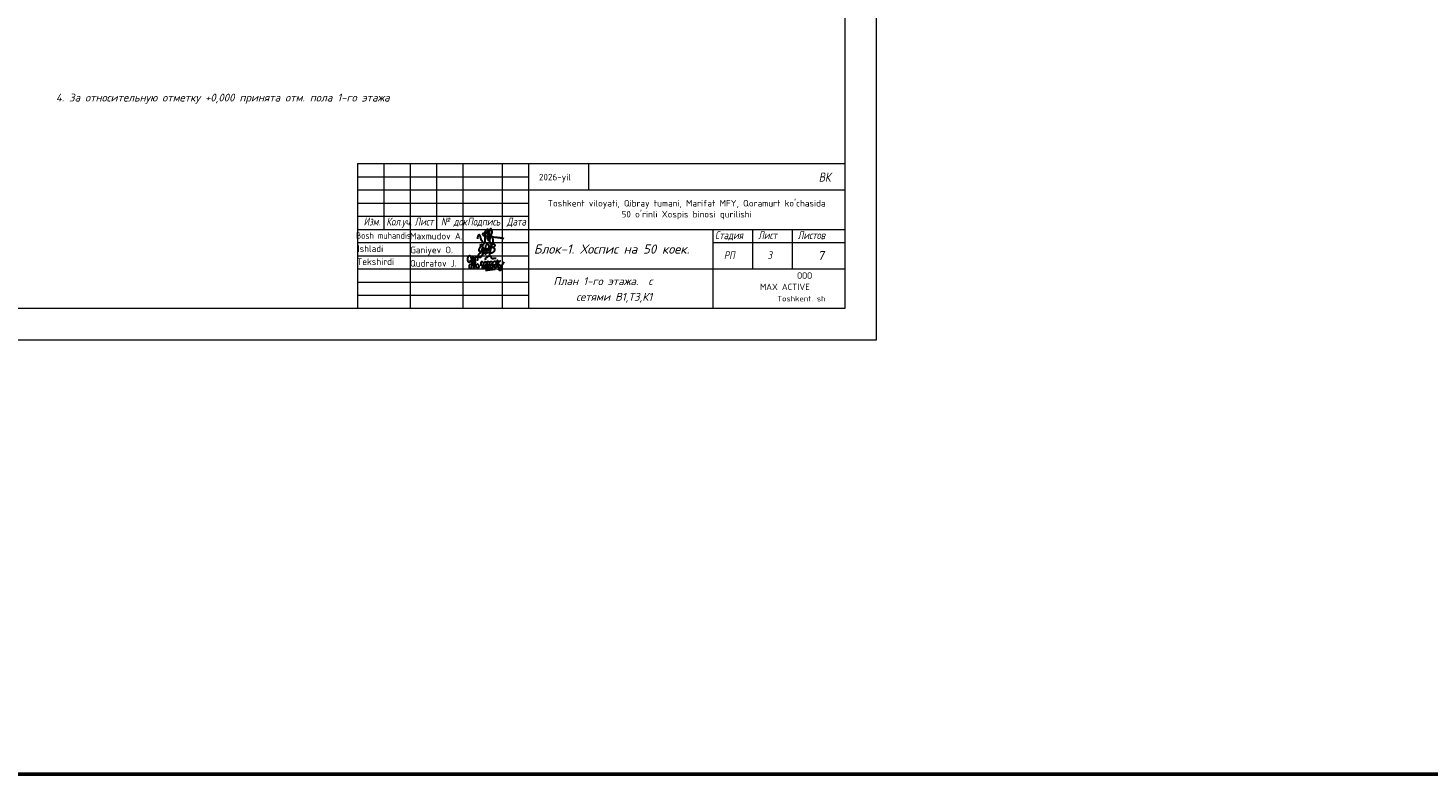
# Model space of a CAD drawing. Extents: x -4445 to 1909585, y 1860 to 289234.
# Tile 53 of 110: x 405214 to 458357, y 169339 to 197664. Entities that reach past the tile are written whole.
import ezdxf
from ezdxf.enums import TextEntityAlignment as Align

# ---------------------------------------------------------------- set-up
doc = ezdxf.new("R2010")
doc.units = 0
doc.header["$LTSCALE"] = 0.5
doc.header["$MEASUREMENT"] = 0
doc.layers.get('0').update_dxf_attribs({"linetype": 'CONTINUOUS', "lineweight": 18})
doc.layers.add('ВК', color=7, linetype='CONTINUOUS', lineweight=25)
doc.styles.add('COMPLEX', font='isocpeur.ttf')
doc.styles.add('GOST', font='isocpeur.ttf')
doc.styles.add('Isocpeur', font='isocpeui.ttf', dxfattribs={"height": 250})
doc.styles.add('style1', font='isocpeui.ttf', dxfattribs={"height": 80})
doc.styles.add('ГОСТ', font='isocpeur.ttf', dxfattribs={"oblique": 15})
doc.styles.add('Констр', font='isocpeui.ttf')

# ---------------------------------------------------------------- blocks, each defined once
blk = doc.blocks.new('A$C4c4061ee')
at = {"color": 184, "lineweight": 30}
blk.add_spline([(-39.7, -7.1), (-36.8, 4), (-34, 7.9), (-31.2, -0.1), (-24.1, -16.2), (-16.7, -23.5), (-13.9, -23.5), (-12.5, -17.9), (-12.5, 12.7), (-8.3, 24.8), (-4.4, 27), (-3.4, 21.4), (-5.7, 12.9), (-4.4, 8), (-4.4, -10), (-2, -12.6), (3.3, -10), (9.6, 6.1), (12.6, 19.5), (7.6, 28.9), (4.7, 26.6), (2.4, 16.6), (1.1, -1.2), (2.9, -14.2), (6.8, -24.8), (10.9, -24.8), (15, -21.3), (16.5, -17.2), (16.5, -9.9), (12, 2), (5.9, 7.4), (-2.7, 10.3), (-10, 12.1), (-17, 12.1), (-21.5, 11.2), (-22.5, 7.7), (-20, 5.4), (-14, 3.7), (-0.7, 1.8), (11, 0.5), (22.2, -1.2), (37.6, -2.6), (43.5, -3.6), (49.3, -4.5), (54.9, -6.4)], degree=3, dxfattribs=at)
blk = doc.blocks.new('Odil Ganiyev')
at = {"color": 184, "lineweight": 30}
for points, knots in [([(278093, -189111), (278063, -189124), (277979, -189180), (277976, -189469), (278121, -189357), (278159, -189260), (278167, -189222)], [0, 0, 0, 0, 84.01965, 319.3343, 434.006974, 519.963926, 519.963926, 519.963926, 519.963926]), ([(278167, -189222), (278181, -189151), (278171, -189084), (278111, -189103), (278093, -189111)], [526.826092, 526.826092, 526.826092, 526.826092, 665.559085, 706.396126, 706.396126, 706.396126, 706.396126]), ([(278396, -189316), (278466, -189243), (278495, -189145), (278487, -189009), (278378, -188944), (278332, -188998), (278319, -189020), (278305, -189050), (278280, -189134), (278300, -189288), (278388, -189386)], [0, 0, 0, 0, 210.331661, 341.544209, 437.993539, 521.209993, 521.209993, 521.209993, 602.643394, 823.015149, 823.015149, 823.015149, 823.015149]), ([(278617, -189118), (278680, -189058), (278780, -189127), (278817, -189262), (278675, -189400), (278595, -189412), (278531, -189410)], [498.211239, 498.211239, 498.211239, 498.211239, 560.962433, 628.560844, 789.184895, 992.203079, 992.203079, 992.203079, 992.203079]), ([(278604, -188939), (278630, -188908), (278658, -188890), (278746, -188897), (278776, -188980), (278743, -189054), (278691, -189101), (278617, -189118)], [0, 0, 0, 0, 59.301687, 137.83445, 232.671471, 306.955654, 371.443461, 371.443461, 371.443461, 371.443461])]:
    blk.add_open_spline(points, degree=3, knots=knots, dxfattribs=at)
for points in [[(278174, -189155), (278173, -189633), (278135, -189699), (278036, -189702), (278008, -189605), (278074, -189469), (278128, -189405), (278218, -189288)], [(278009, -189095), (278081, -189029), (278139, -189055), (278204, -188993)], [(278218, -189288), (278220, -189298), (278251, -189229), (278258, -189294), (278315, -189206), (278295, -189231), (278320, -189288), (278380, -189198), (278355, -189239), (278384, -189286), (278449, -189192), (278428, -189223), (278438, -189281), (278515, -189197), (278494, -189208), (278505, -189282), (278604, -188932), (278563, -189514)], [(278213, -189509), (278316, -189388), (278340, -189483), (278421, -189425), (278521, -189382)]]:
    blk.add_spline(points, degree=3, dxfattribs=at)
blk = doc.blocks.new('A$C77aec0c1')
at = {"color": 184, "lineweight": 30}
for points in [[(-78.4, 25.2), (-78.4, 19.8), (-80.1, 15.4), (-82.7, 15.2), (-85.9, 18.3), (-87.6, 24.6), (-87.6, 33.5), (-85.8, 41.5), (-83.2, 44.9), (-79.5, 45.3), (-74.8, 37.3), (-71.4, 24), (-70.3, 12.8), (-70.6, 1.9), (-72.5, -8.2), (-74.5, -11.9), (-76.7, -12.4), (-79.3, -9.8), (-81.1, -2.5), (-80.5, 2.8), (-78.6, 6.3), (-76.3, 8.1), (-74.2, 8.6)], [(-70.3, 8.8), (-64.2, 15.4), (-63.4, 26), (-64.7, 36.5), (-65.8, 41.1), (-66, 40.4), (-65.4, 38.6), (-63.9, 30.6), (-63.4, 26), (-62.4, 17.4), (-61.3, 7.7), (-60.5, -1.3), (-59.7, -9.1), (-59.2, -11.6), (-59.5, -10.3), (-59.8, -8.8), (-61, 4.4), (-61.6, 9.7), (-62.2, 15.2), (-62.4, 16.8), (-60.5, 15), (-58.2, 15.7), (-56.6, 21.2), (-56.7, 31.2), (-55.8, 37.1), (-53.2, 40), (-50, 39.7), (-45.9, 34.7), (-45.4, 29.7), (-46.3, 25.7), (-48.8, 25), (-50.3, 25.3)], [(-56.6, 20.3), (-55.7, 12.4), (-53.4, 2), (-50.9, -4.5), (-47.7, -7.4), (-43.4, -8.2), (-40.2, -6.5), (-38.7, -1.4), (-39.6, 2.9), (-41.5, 6), (-44.2, 7.7), (-47, 7.2), (-47.6, 5.7)], [(-30.4, 1), (-29.8, 17.4), (-28.4, 20.1), (-25.6, 19.9), (-20.5, 13.6), (-18.9, 4.6), (-17.5, -7.1), (-18.5, -11.1), (-21.9, -11.5), (-24, -7.9), (-23.3, -0.6), (-20.4, 7.3), (-17, 14), (-13.9, 18.7), (-9.6, 18.3), (-6.3, 10.9), (-5, -2.4), (-5, -8.8), (-9, -10.1), (-12.3, -6.5), (-11.2, 0.2), (-8.3, 6.3), (-6.9, 12.8), (-4.7, 17.9), (-0.2, 20.5), (4.2, 17.9), (6, 9.7), (7.1, 1), (7.6, -6.8), (4.7, -8.8), (0.1, -8.1), (-0.1, -1.4), (3.2, 6.9), (7.8, 15.8), (10.6, 19.9), (16, 19.6), (19.3, 13.2), (20.4, 0.9), (19.5, -6.1), (16.8, -9.2), (13.6, -8.5), (11.7, -1), (15.1, 6.9), (19.9, 14.2), (24.4, 19.9), (31, 21.1), (35, 14.6), (36.2, 0.9), (34.1, -5.6), (29.3, -6.4), (26.9, -3.5), (30.5, 6.3), (35.4, 12.4), (39.7, 19.3), (40.4, 25.2), (40.7, 24.3), (43.9, -4.9), (43.8, -3.9), (42.9, 9.7), (43.1, 12.5), (45.5, 16.5), (50.4, 21.1), (52.2, 22.2), (51.2, 21.8)], [(-10.4, 26.1), (-11.3, 30.7), (-5.9, 37.4), (1.2, 43.5), (6.2, 44.3), (10.3, 42.2), (12.4, 38), (15, 34.5), (18.4, 33), (24.9, 33.5), (29.4, 34.6), (33.6, 34.4), (35.1, 34)], [(42.9, 10.8), (45.1, 7.7), (48.3, 5.7), (51.7, 3.7), (54.9, -0.4), (57.8, -5.8), (58.9, -10.7), (58.5, -15.5), (56.8, -17.9), (52, -18.5), (48.4, -18.1), (46.1, -15.6), (45.8, -12.6), (48.1, -9.4), (51.1, -6.3), (54.5, -2.6), (57.9, 1), (62.2, 6.3), (66.5, 12.8), (69.8, 17.8)], [(-11.8, -17.3), (-2.7, -17.5), (7.9, -15.9), (17.6, -14.8), (25.1, -13.1), (30.9, -13.1)]]:
    blk.add_spline(points, degree=3, dxfattribs=at)

msp = doc.modelspace()

# ---------------------------------------------------------------- linework, layer by layer
for p, q in [((417716.259, 192514.276), (436216.259, 192514.276)), ((417716.259, 192514.276), (417716.259, 187014.276)), ((418716.259, 192514.276), (418716.259, 190014.276)), ((419716.259, 192514.276), (419716.259, 187014.276)), ((420716.259, 192514.276), (420716.259, 190014.276)), ((421716.259, 192514.276), (421716.259, 187014.276)), ((423216.259, 192514.276), (423216.259, 187014.276)), ((424216.259, 192514.276), (424216.259, 187014.276)), ((417716.259, 192014.276), (424216.259, 192014.276)), ((417716.259, 191514.276), (436216.259, 191514.276)), ((417716.259, 191014.276), (424216.259, 191014.276)), ((417716.259, 190514.276), (424216.259, 190514.276)), ((417716.259, 190014.276), (436216.259, 190014.276)), ((431216.259, 190014.276), (431216.259, 187014.276)), ((432716.259, 190014.276), (432716.259, 188514.276)), ((434216.259, 190014.276), (434216.259, 188514.276)), ((417716.259, 189514.276), (424216.259, 189514.276)), ((431216.259, 189514.276), (436216.259, 189514.276)), ((417716.259, 189014.276), (424216.259, 189014.276)), ((417716.259, 188514.276), (436216.259, 188514.276)), ((417716.259, 188014.276), (424216.259, 188014.276)), ((417716.259, 187514.276), (424216.259, 187514.276))]:
    msp.add_line(p, q)
for points in [[(318616.259, 185814.276), (318616.259, 269814.276), (437416.259, 269814.276), (437416.259, 185814.276)], [(322616.259, 187014.276), (322616.259, 268614.276), (436216.259, 268614.276), (436216.259, 187014.276)]]:
    msp.add_lwpolyline(points, close=True)
msp.add_lwpolyline([(426485.649, 192514.276), (426485.649, 191514.276)])
at = {"layer": 'ВК', "color": 3, "lineweight": 53, "ltscale": 200}
msp.add_lwpolyline([(118941.7, 169339.3), (1002524.1, 169339.3), (1002524.1, 289233.7), (118941.7, 289233.7)], close=True, dxfattribs=at)

# ---------------------------------------------------------------- block references
for name, p, xscale, yscale, zscale in [('A$C4c4061ee', (422699.137, 189738.115), 10.45975922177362, 10.45975922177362, 10.45975922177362), ('A$C77aec0c1', (422681.385, 188624.739), 8.776011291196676, 8.776011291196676, 8.776011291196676)]:
    msp.add_blockref(name, p, dxfattribs=dict(xscale=xscale, yscale=yscale, zscale=zscale))
at = {"xscale": 0.7326778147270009, "yscale": 0.7326778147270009, "zscale": 0.7326778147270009, "rotation": 351.5695638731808}
msp.add_blockref('Odil Ganiyev', (241191.823, 356314.443), dxfattribs=at)

# ---------------------------------------------------------------- texts
at = {"lineweight": -3, "style": 'Констр'}
msp.add_text('4. За относительную отметку +0,000 принята отм. пола 1-го этажа ', height=297, dxfattribs=at).set_placement((406273.915, 194872.347))
at = {"color": 0, "linetype": 'Continuous', "lineweight": -2, "style": 'COMPLEX'}
for s, p in [('2026-yil', (425215.787, 192002.756)), ('Ishladi', (418211.343, 189284.438)), ('Tekshirdi', (418409.619, 188791.506))]:
    msp.add_text(s, height=250, dxfattribs=at).set_placement(p, align=Align.MIDDLE_CENTER)
at = {"style": 'style1', "width": 0.8}
for s, height, p in [('ВК', 350, (435230.754, 191825.81)), ('Изм.', 300, (417953.401, 190163.842)), ('Кол.уч.', 300, (418818.007, 190163.842)), ('Лист', 300, (419887.941, 190163.842)), ('№ док', 300, (420891.5, 190163.842)), ('Подпись', 300, (421891.5, 190163.842)), ('Дата', 300, (423391.5, 190163.842)), ('Стадия', 300, (431294.28, 189646.13)), ('Лист', 300, (432930.894, 189646.13)), ('Листов', 300, (434430.894, 189646.13)), ('3', 300, (433288.865, 188886.79)), ('РП', 300, (431630.925, 188886.903))]:
    msp.add_text(s, height=height, dxfattribs=at).set_placement(p)
at = {"color": 0, "linetype": 'Continuous', "lineweight": -2, "style": 'COMPLEX', "width": 0.85}
msp.add_text('Bosh muhandis', height=250, dxfattribs=at).set_placement((418707.606, 189783.369), align=Align.MIDDLE_CENTER)
at = {"color": 0, "linetype": 'Continuous', "lineweight": -2, "style": 'COMPLEX'}
for s, p in [('Maxmudov A.', (419716.883, 189637.841)), ('Ganiyev O.', (419725.637, 189112.13)), ('Qudratov J.', (419716.883, 188604.795))]:
    msp.add_text(s, height=250, dxfattribs=at).set_placement(p)
at = {"color": 7, "lineweight": 50, "style": 'ГОСТ', "oblique": 15}
msp.add_text('Блок-1. Хоспис на 50 коек.', height=350, dxfattribs=at).set_placement((424415.344, 189096.081))
for s, height, style, p in [('7', 342, 'Констр', (435181.271, 188852.692)), ('ООО', 243.5316, 'COMPLEX', (434408.127, 188143.214)), ('MAX ACTIVE', 243.5316, 'COMPLEX', (433000.338, 187711.963))]:
    msp.add_text(s, height=height, dxfattribs=dict(style=style)).set_placement(p)
at = {"ltscale": 100, "style": 'COMPLEX'}
msp.add_text('Toshkent. sh', height=206.66704, dxfattribs=at).set_placement((435486.338, 187283.765), align=Align.RIGHT)
at = {"ltscale": 100, "insert": (152636, 214359.8), "char_height": 250, "width": 19702, "attachment_point": 1, "line_spacing_factor": 0.85, "style": 'GOST'}
msp.add_mtext('\\pi1800;Проект разработан на основании чертежей АС и расстановки технологического оборудования, с учетом требований соответствующих нормативных документов, задания на проектирования и технических условий №270/4-1729  от 16.06.2023 года, выданных АО "Тошкент шахар сув таъминоты"\\PИсходные данные:\\P\\pi0;^I^I^IТехническо-экономические показатели:\\P1.^I Площадь застройки -{\\fISOCPEUR|b0|i1|c204|p34;2852,84}  м2\\P2.^IСтроительный объём  -20360.80 м3\\P3.^IПросадочность - I типа\\P4.^IСейсмичность - 8 баллов\\P^I^I^IПожарная безопасность:\\P1.^IКласс ответственности здания......................................................II\\P2.^IСтепень огнестойкости здания......................................................II\\P3.^IКласс по функциональной пожарной опасности.....................Ф1.1\\P\\pi1800;Проектом предусмотрено строительство системы водоснабжения и водоотведения.{\\C1;\\P}^I^I{\\LХолодное водоснабжение.}\\P\\pi0;^IХолодное водоснабжение принято хозяйственно-питьевое Источником хозяйственно бытового водопровода служит  наружная сеть водопровода. \\P^IГарантированный напор - 1,0 атм.\\P^IХолодное водоснабжение принято хозяйственно-питьевое с отдельной противопожарной линией. Количество вводов - один. Хозяйственно-бытовая сеть водоснабжения - тупиковая. Ввод выполняется из оцинкованных стальных обыкновенных водогазопроводных труб ∅50 мм по ГОСТ 3262-75. \\P^IМагистральный трубопровод (лежак),  стояки и подводки воды к санитарно-техническим приборам выполняются из полипропиленовых труб PP-R PN10. Магистральный трубопровод прокладываются под потолком техподполья. Стояки прокладываются скрыто в шахтах совместно со стояками канализации. Подводка труб к сан-тех приборам выполняется скрыто в штробах. Каждый стояк и поэтажное ответвление имеет свою запорную арматуру. Перед заделкой штроб необходимо провести гидравлическое испытание трубопроводов.\\P^IДля учета водопотребления установлен ультразвуковой счетчик воды с модулем передачи данных.\\P^I^I{\\LПротивопожарный водопровод. \\P}^IПротивопожарная сеть - принята тупиковой. Противопожарный водопровод выполняется из стальных электросварных труб ∅57мм мм.  Внутреннее пожаротушение осуществляется пожарными кранами ∅50 мм, диаметр спрыска наконечника пожарного ствола - 16 мм, длина рукавов - 20 м. Пожарные краны размещаются в специальных шкафах навесного ШПК-320Н и встраиваемого типа ШПК-320В размерами 1300х540х300 (ВхШхГ). Каждый пожарный шкаф оснащается двумя порошковыми огнетушителями ОП-5.\\P^IРасход воды на внутреннее пожаротушение составляет в одну струю по 2,6 л/сек. \\P^IСтальные трубопроводы окрашиваются масляной краской за 2 раза. \\P^IРасход воды на наружнее пожаротушение составляет 20 л/сек и осуществляется от пожарных гидрантов существующей городской сети водопровода.\\P^I^I{\\LГорячее водоснабжение. }\\P^IГорячее водоснабжение принято циркуляционным - от вертикальных накопительных бойлеров косвенного нагрева с контуром подключения солнечных коллекторов. Основным источником тепла для бойлеров ГВС служит тепловая сеть. Трубопроводы горячего водоснабжения выполняются из и PP-RCT труб  PN20. Магистральные циркуляционные трубопроводы прокладываются открыто под потолком цокольного этажа. Подводки к сан-тех приборам прокладываются аналогично подводящим трубопроводам холодного водоснабжения. Альтернативным источником тепла для бойлеров в теплое время года и в ясную погоду служат солнечные коллекторы, устанавливаемые на кровле здания. Монтаж и точный угол наклона коллекторов выполнить по требованиям изготовителя водонагревателей. Допускается установка коллекторов отличной от проекта в соответствии с требованиями завода- изготовителя. Трубопроводы теплоснабжения выполняются из медных труб. \\P^IТеплоносителем для солнечных коллекторов служит водный раствор гликоля (антифриз). нормальной работы контура теплоснабжения и горячего водоснабжения устанавливаются циркуляционные насосы (1 раб. 1 резервный), а также контроллер управления гелиосистемой.\\P^IВсе трубопроводы, прокладываемые по чердаку, а также трубопроводны горячего водоснабжения и циркуляции (за исключение подводок к сантехприборам) покрваются теплоизоячцйионными материалами.\\P^I^I{\\LКанализация}\\P^IВ проекте принята самотёчная система хозяйственно-бытовой канализации. Внутренние сети канализации К1 выполняются из безнапорных полипропиленовых труб ∅50-110мм. Трубы канализации прокладываются под потолком цокольного этажа, а также частично открыто по стенам. \\P^IСтояки прокладываются в шахтах. Все санитарно-технические приборы оборудуются гидравлическими затворам - сифонами. \\P^IВыпуски канализации  выводятся к смотровым колодцам.\\P^IРасчетные расходы определены согласно ШНК 2.04.01-2022. "Внутренний водопровод и канализация зданий."  ', dxfattribs=at)
at = {"color": 7, "lineweight": 50, "char_height": 250, "attachment_point": 4, "style": 'Isocpeur'}
for s, insert, width in [('\\pi1511.83712;{\\C0;Расчетный расход}', (140598.134, 196925.739), 6000), ('\\pi1098.33333;{\\W0.8;\\C0;Наименование\\P\\pi1480.37879;системы}', (133598.134, 196325.739), 4000), ('\\pi1277.27273;{\\W0.8;\\C0;0,15}', (137598.134, 194925.739), 3000)]:
    msp.add_mtext(s, dxfattribs=dict(at, insert=insert, width=width))
at = {"color": 7, "lineweight": 15, "insert": (134338.013, 191506.705), "char_height": 250, "width": 18142.31253, "attachment_point": 1, "style": 'Isocpeur'}
msp.add_mtext('\\pi7094.07293;{\\C0;УКАЗАНИЯ ПО МОНТАЖУ\\P\\pi0;1.^I Монтаж, испытание и приемку внутреннего водопровода выполнить в соответствии с КМК 3.05.01-97.\\P Напорные трубопроводы В1 после монтажа испытать гидравлическим способом и произвести промывку и дезинфекцию системы.\\PВеличина испытательного давления трубопроводов системы В1 - 0,2 MPa.\\P Самотечные трубопроводы после монтажа испытать гидростатическим способом. Величина испытательного давления трубопроводов системы К1 - 0,04 MPa. \\P2.^I При производстве работ необходимо составление актов освидетельствования скрытых работ на гидравлическое испытание, оформленным по формам, указанным в приложении к КМК3.05.01-97.\\P} 4  В местах прохода через стены трубопроводы прокладывать в гильзах.', dxfattribs=at)
at = {"insert": (430216.259, 190764.276), "char_height": 250, "width": 12000, "attachment_point": 5, "style": 'COMPLEX'}
msp.add_mtext("Toshkent viloyati, Qibray tumani, Marifat MFY, Qoramurt ko'chasida \\P50 o’rinli Xospis binosi qurilishi", dxfattribs=at)
at = {"ltscale": 200, "insert": (285236.795, 188327.674), "char_height": 359.57449, "width": 4415.86076, "attachment_point": 1, "style": 'style1'}
msp.add_mtext('\\pi42.17509;План техподполье.  \\P\\pi447.58837;{\\H0.83432x;с сетями В1,Т3,К1}', dxfattribs=at)
at = {"ltscale": 200, "insert": (428911.687, 188202.029), "char_height": 300, "width": 3745.98941, "attachment_point": 3, "line_spacing_factor": 1.19139, "style": 'style1'}
msp.add_mtext('План 1-го этажа.  с сетями В1,Т3,К1', dxfattribs=at)

doc.saveas('drawing.dxf')
